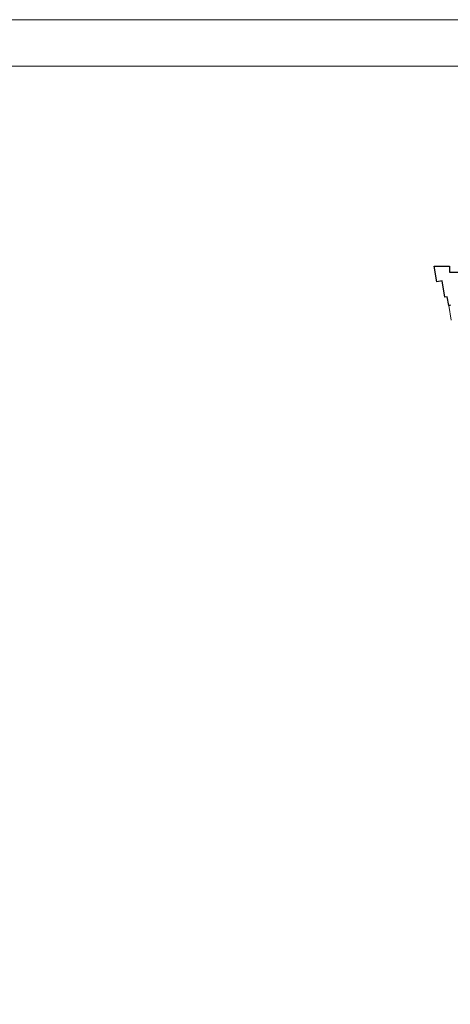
# Model space of a CAD drawing. Header units: millimetres. Extents: x 6904000 to 7075021, y 297772 to 407623.
# Tile 4 of 91: x 6951661 to 6953283, y 373911 to 377623. Entities that reach past the tile are written whole.
import ezdxf

# ---------------------------------------------------------------- set-up
doc = ezdxf.new("R2010")
doc.units = ezdxf.units.MM
doc.layers.add('MCS - PW - 2 piętro (2026.04.21)_do wysłania$0$Obrys powierzchni', color=8, linetype='Continuous', lineweight=9, plot=False)
for name, color, linetype, lineweight in [('MCS - PW - 2 piętro (2026.04.21)_do wysłania$0$Przekrojowa', 8, 'Continuous', 25), ('MCS - PW - 2 piętro (2026.04.21)_do wysłania$0$Ramka', 8, 'Continuous', 9), ('MCS - PW - 2 piętro (2026.04.21)_do wysłania$0$Widokowa', 8, 'Continuous', 9)]:
    doc.layers.add(name, color=color, linetype=linetype, lineweight=lineweight)

# ---------------------------------------------------------------- blocks, each defined once
blk = doc.blocks.new('MCS - PW - 2 piętro (2026.04.21)_do wysłania$0$zw$2918')
at = {"layer": 'MCS - PW - 2 piętro (2026.04.21)_do wysłania$0$Przekrojowa', "color": 0, "ltscale": 1.6}
for p, q in [((20.1, -117.3), (0, 0)), ((0, 0), (115, 0)), ((115, 0), (115, -45)), ((115, -45), (239, -45)), ((60.2, -110.4), (20.1, -117.3)), ((81.1, -232.8), (60.2, -110.4)), ((98.9, -229.8), (81.1, -232.8)), ((110.2, -295.8), (98.9, -229.8))]:
    blk.add_line(p, q, dxfattribs=at)
at = {"layer": 'MCS - PW - 2 piętro (2026.04.21)_do wysłania$0$Przekrojowa', "color": 0}
for p, q in [((124.9, -293.3), (110.2, -295.8)), ((110.2, -295.8), (124.9, -293.3))]:
    blk.add_line(p, q, dxfattribs=at)
at = {"layer": 'MCS - PW - 2 piętro (2026.04.21)_do wysłania$0$Widokowa', "color": 0, "ltscale": 1.6}
blk.add_line((110.2, -295.8), (129, -406.2), dxfattribs=at)

msp = doc.modelspace()

# ---------------------------------------------------------------- linework, layer by layer
at = {"layer": 'MCS - PW - 2 piętro (2026.04.21)_do wysłania$0$Obrys powierzchni', "ltscale": 1.6}
for points in [[(6935526.2, 377623.2), (6956526.2, 377623.2), (6956526.2, 362773.2), (6935526.2, 362773.2)], [(6935701.2, 377448.2), (6956351.2, 377448.2), (6956351.2, 362948.2), (6935701.2, 362948.2)]]:
    msp.add_lwpolyline(points, close=True, dxfattribs=at)

# ---------------------------------------------------------------- block references
at = {"layer": 'MCS - PW - 2 piętro (2026.04.21)_do wysłania$0$Ramka', "xscale": 0.5, "yscale": 0.5, "zscale": 0.5}
msp.add_blockref('MCS - PW - 2 piętro (2026.04.21)_do wysłania$0$zw$2918', (6953222.3, 376693.4), dxfattribs=at)

doc.saveas('drawing.dxf')
